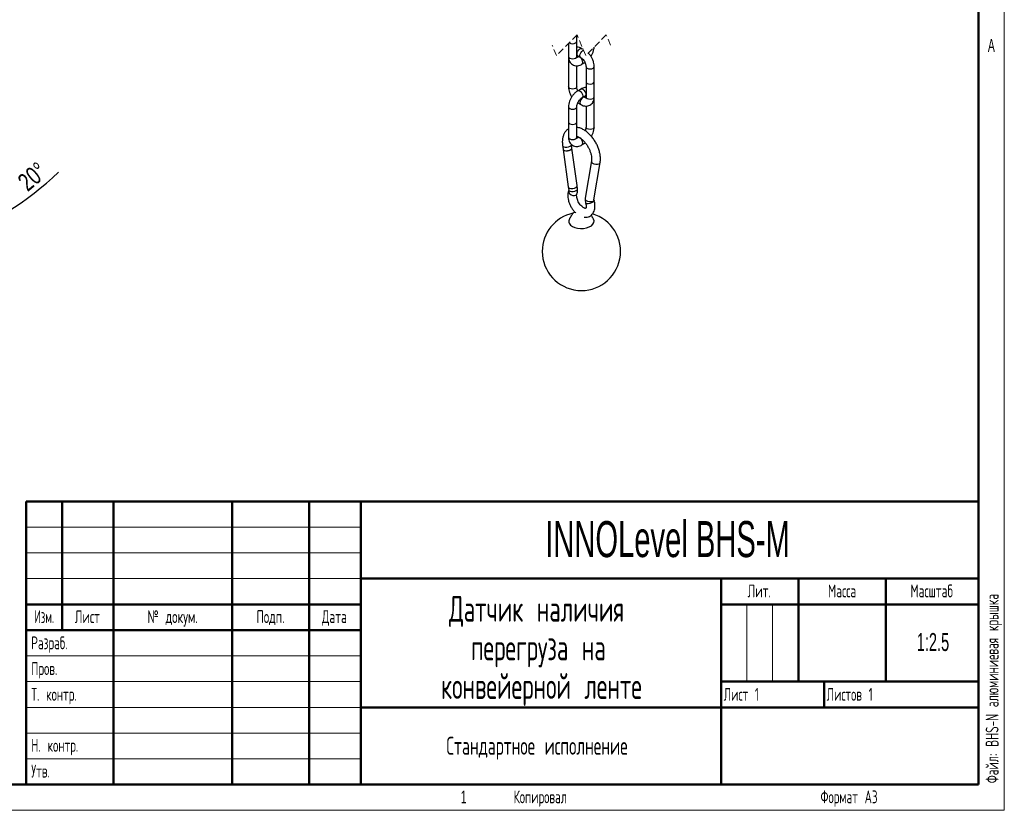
# Model space of a CAD drawing. Header units: millimetres. Extents: x 0 to 420, y -159 to 297.
# Tile 8 of 14: x 229 to 420, y 0 to 154. Entities that reach past the tile are written whole.
import ezdxf

# ---------------------------------------------------------------- set-up
doc = ezdxf.new("R2010")
doc.units = ezdxf.units.MM
doc.linetypes.add('HIDDEN', pattern=[1.905, 1.27, -0.635])
doc.layers.add('ОСЕВЫЕ', color=7, linetype='Continuous')
doc.layers.add('ОСНОВНОЙ', color=7, linetype='Continuous', lineweight=25)
doc.styles.add('SLDTEXTSTYLE0', font='TXT', dxfattribs={"width": 0.605, "bigfont": 'bigfont'})
doc.styles.add('SLDTEXTSTYLE1', font='TXT', dxfattribs={"width": 0.605})
doc.styles.add('SLDTEXTSTYLE2', font='TXT', dxfattribs={"width": 0.620146, "bigfont": 'bigfont'})
doc.styles.add('SLDTEXTSTYLE3', font='TXT', dxfattribs={"width": 0.559127, "bigfont": 'bigfont'})
doc.styles.add('SLDTEXTSTYLE4', font='TXT', dxfattribs={"width": 0.75})
doc.dimstyles.new('SLDDIMSTYLE1', dxfattribs={"dimtxt": 3.5, "dimasz": 3.556, "dimexe": 0, "dimexo": 0.0625, "dimgap": 0.875, "dimtad": 1, "dimdec": 4, "dimlfac": 2.5, "dimzin": 12, "dimdsep": 46, "dimtxsty": 'SLDTEXTSTYLE4', "dimsah": 1, "dimcen": 0.09, "dimadec": 1, "dimazin": 3, "dimtfac": 1, "dimtdec": 1, "dimtofl": 0, "dimtmove": 0, "dimatfit": 3, "dimfxl": 0, "dimfrac": 2, "dimtolj": 1, "dimtzin": 12, "dimarcsym": 0})

# ---------------------------------------------------------------- blocks, each defined once
blk = doc.blocks.new('SW_NOTE_0')
at = {"color": 0, "linetype": 'Continuous', "lineweight": 0, "char_height": 5, "attachment_point": 2, "style": 'SLDTEXTSTYLE0'}
for s, insert in [('Датчик наличия', (25.94, 6.43)), ('перегруза на', (26.28, -1.07)), ('конвейерной ленте', (26.88, -8.57))]:
    blk.add_mtext(s, dxfattribs=dict(at, insert=insert))
blk = doc.blocks.new('_D_2')
at = {"layer": 'ОСЕВЫЕ'}
blk.add_line((208.25, 130.04), (215.57, 109.93), dxfattribs=at)
for start, end in [(290, 313.7403), (270, 290)]:
    blk.add_arc((194.64, 167.44), 60.21, start, end, dxfattribs=at)
for points in [[(215.23, 110.87), (211.73, 110.11), (211.97, 109.39)], [(194.64, 107.24), (198.2, 106.96), (198.18, 107.72)]]:
    blk.add_solid(points, dxfattribs=at)
at = {"layer": 'ОСЕВЫЕ', "insert": (228.05, 122.74), "char_height": 3.5, "attachment_point": 1, "rotation": 40.3948, "style": 'SLDTEXTSTYLE4'}
blk.add_mtext('20°', dxfattribs=at)

msp = doc.modelspace()

# ---------------------------------------------------------------- linework, layer by layer
at = {"color": 7, "linetype": 'Continuous', "lineweight": 18}
for p, q in [((420, 297), (420, 0)), ((230, 55), (295, 55)), ((230, 50), (295, 50)), ((230, 45), (295, 45)), ((370, 40), (370, 25)), ((375, 40), (375, 25)), ((230, 30), (295, 30)), ((230, 25), (295, 25)), ((230, 20), (295, 20)), ((230, 15), (295, 15)), ((230, 10), (295, 10)), ((0, 0), (420, 0))]:
    msp.add_line(p, q, dxfattribs=at)
at = {"color": 7, "linetype": 'Continuous', "lineweight": 50}
for p, q in [((415, 5), (415, 292)), ((230, 60), (415, 60)), ((230, 60), (230, 5)), ((237, 35), (237, 60)), ((247, 60), (247, 5)), ((270, 60), (270, 5)), ((285, 60), (285, 5)), ((295, 60), (295, 5)), ((295, 45), (415, 45)), ((365, 45), (365, 5)), ((380, 45), (380, 25)), ((397, 45), (397, 25)), ((230, 40), (295, 40)), ((365, 40), (415, 40)), ((230, 35), (295, 35)), ((365, 25), (415, 25)), ((385, 25), (385, 20)), ((295, 20), (415, 20)), ((20, 5), (415, 5))]:
    msp.add_line(p, q, dxfattribs=at)
at = {"color": 7, "linetype": 'HIDDEN', "lineweight": 18}
for p, q in [((337.019869, 150.615436), (333.019869, 146.615436)), ((338.691925, 146.615436), (337.019869, 150.615436)), ((342.691925, 150.615436), (338.691925, 146.615436)), ((343.527953, 148.615436), (342.691925, 150.615436)), ((333.019869, 146.615436), (332.183841, 148.615436))]:
    msp.add_line(p, q, dxfattribs=at)
at = {"color": 7, "linetype": 'Continuous', "lineweight": 25}
for p, q in [((336.958841, 149.383886), (336.958841, 150.554414)), ((336.958841, 146.44434), (336.958841, 149.383886)), ((335.35884, 148.95441), (335.35884, 146.44434)), ((338.183328, 147.832138), (337.973022, 147.953541)), ((335.35884, 146.44403), (335.35884, 140.564926)), ((337.173087, 146.567864), (337.738772, 146.24129)), ((337.387321, 146.444185), (337.173087, 146.320505)), ((336.958841, 140.564926), (336.958841, 144.648237)), ((337.973022, 144.934828), (338.538707, 145.26139)), ((338.752953, 144.484646), (338.752953, 141.5451)), ((340.352953, 141.5451), (340.352953, 144.484646)), ((338.752953, 141.5451), (338.752953, 138.605554)), ((340.352953, 138.605554), (340.352953, 141.5451)), ((337.738772, 140.114744), (337.173087, 139.788182)), ((337.973022, 138.402505), (338.538707, 138.729067)), ((338.538707, 138.481719), (338.324472, 138.605387)), ((340.352953, 132.72614), (340.352953, 138.605232)), ((335.35884, 136.645849), (335.35884, 133.706303)), ((336.958841, 133.706303), (336.958841, 136.645849)), ((337.173087, 137.422604), (337.738772, 137.096043)), ((338.752953, 136.808307), (338.752953, 132.72614)), ((335.35884, 133.706303), (335.35884, 130.766756)), ((336.958841, 130.766756), (336.958841, 133.706303)), ((337.36148, 130.751688), (337.173087, 130.642922)), ((334.203704, 129.121132), (334.299151, 128.43358)), ((334.305533, 128.387613), (335.315667, 121.111174)), ((336.002814, 128.670092), (335.907366, 129.357643)), ((337.019329, 121.347685), (336.009196, 128.624113)), ((337.973022, 129.257245), (338.538707, 129.583807)), ((339.807775, 126.146431), (338.609217, 118.896515)), ((340.306184, 118.615968), (341.504742, 125.865884)), ((335.318914, 121.087785), (335.402262, 120.487399)), ((337.105924, 120.723898), (337.022576, 121.324296))]:
    msp.add_line(p, q, dxfattribs=at)
at = {"color": 8, "linetype": 'Continuous', "lineweight": 25}
msp.add_line((338.538976, 129.583962), (338.615979, 129.650433), dxfattribs=at)
at = {"color": 8, "linetype": 'Continuous', "lineweight": 25, "flags": 128}
for points in [[(336.724526, 149.057324), (336.897944, 149.207158), (336.958841, 149.383886)], [(337.173087, 146.567864), (337.173054, 146.567876), (337.050429, 146.709008), (337.007369, 146.934135), (337.050429, 147.208972), (337.173054, 147.491689), (337.356576, 147.739239), (337.573054, 147.913928), (337.789532, 147.989173), (337.973022, 147.953541)], [(337.734377, 146.243889), (337.616114, 146.382446), (337.573054, 146.607573), (337.616114, 146.88241), (337.73874, 147.165127), (337.922261, 147.412677), (338.13874, 147.587366), (338.267008, 147.63195)], [(335.35884, 146.44434), (335.419737, 146.267612), (335.593155, 146.117778), (335.852694, 146.017666), (336.158841, 145.982511), (336.464987, 146.017666), (336.724526, 146.117778)], [(336.724526, 146.117778), (336.897944, 146.267612), (336.958841, 146.44434)], [(338.13874, 145.301111), (338.095679, 145.575948), (337.973054, 145.858664), (337.789532, 146.106203), (337.573054, 146.280904), (337.356576, 146.356149), (337.173054, 146.320493), (337.171208, 146.31942)], [(337.973163, 144.934912), (338.095679, 145.075984), (338.13874, 145.301111)], [(338.752995, 144.479914), (338.813849, 144.307907), (338.987268, 144.158084), (339.246806, 144.057972), (339.552953, 144.022818), (339.8591, 144.057972), (340.118639, 144.158084), (340.292057, 144.307907), (340.352953, 144.484646), (340.352953, 144.484956)], [(338.752953, 141.5451), (338.813849, 141.36836), (338.987268, 141.218538), (339.246806, 141.118426), (339.552953, 141.083271), (339.8591, 141.118426), (340.118639, 141.218538), (340.292057, 141.36836), (340.352953, 141.5451)], [(336.958841, 140.564926), (336.897944, 140.388198), (336.724526, 140.238364), (336.464987, 140.138252), (336.158841, 140.103097), (335.852694, 140.138252), (335.593155, 140.238364), (335.419737, 140.388198), (335.35884, 140.564926)], [(337.173266, 139.788289), (337.356576, 139.823825), (337.573054, 139.74858), (337.789532, 139.573879), (337.973054, 139.326329), (338.095679, 139.043624), (338.13874, 138.768775)], [(337.738772, 140.114744), (337.922261, 140.150387), (338.13874, 140.075142), (338.355218, 139.900441), (338.538739, 139.652903), (338.661365, 139.370186), (338.704425, 139.095349)], [(338.538616, 138.481767), (338.355218, 138.517351), (338.13874, 138.442106), (337.922261, 138.267417), (337.73874, 138.019867), (337.616114, 137.73715), (337.573054, 137.462313), (337.616114, 137.237186), (337.73874, 137.096054), (337.739021, 137.0959)], [(338.13874, 138.768775), (338.095679, 138.543661), (337.973373, 138.402708)], [(338.704425, 139.095349), (338.661365, 138.870222), (338.538739, 138.729091), (338.538707, 138.729067)], [(338.752953, 138.605554), (338.813849, 138.428814), (338.987268, 138.278992), (339.246806, 138.17888), (339.552953, 138.143725), (339.8591, 138.17888), (340.118639, 138.278992), (340.292057, 138.428814), (340.352953, 138.605554)], [(335.35884, 136.645694), (335.419737, 136.469121), (335.593155, 136.319287), (335.852694, 136.219175), (336.158841, 136.18402), (336.464987, 136.219175), (336.724526, 136.319287)], [(336.724526, 136.319287), (336.897944, 136.469121), (336.958839, 136.645038)], [(335.35884, 133.706303), (335.419737, 133.529575), (335.593155, 133.379741), (335.852694, 133.279629), (336.158841, 133.244474), (336.464987, 133.279629), (336.724526, 133.379741)], [(336.724526, 133.379741), (336.897944, 133.529575), (336.958841, 133.706303)], [(340.118639, 132.399578), (339.8591, 132.299466), (339.552953, 132.264311), (339.246806, 132.299466), (338.987268, 132.399578), (338.813849, 132.5494), (338.752953, 132.72614)], [(340.352953, 132.72614), (340.292057, 132.5494), (340.118639, 132.399578)], [(335.35884, 130.766756), (335.419737, 130.590029), (335.593155, 130.440195), (335.852694, 130.340083), (336.158841, 130.304928), (336.464987, 130.340083), (336.724526, 130.440195)], [(336.724526, 130.440195), (336.897944, 130.590029), (336.958841, 130.766756)], [(338.13874, 129.623527), (338.095679, 129.898364), (337.973054, 130.181081), (337.789532, 130.428619), (337.573054, 130.603321), (337.356576, 130.678565), (337.173054, 130.64291), (337.171208, 130.641825)], [(334.203725, 129.120989), (334.264454, 129.001267), (334.447423, 128.888328)], [(334.447423, 128.888328), (334.722971, 128.828843), (335.04915, 128.831859), (335.3763, 128.896911), (335.654617, 129.014106), (335.841729, 129.165597), (335.90915, 129.328329), (335.907741, 129.354782)], [(337.973163, 129.257328), (338.095679, 129.398401), (338.13874, 129.623527)], [(341.50477, 125.866051), (341.442453, 125.7096), (341.255341, 125.539751), (340.977025, 125.440915), (340.649874, 125.428123), (340.323696, 125.503344), (340.048147, 125.655098)], [(335.402262, 120.487399), (335.463012, 120.367522), (335.645981, 120.254595)], [(335.645981, 120.254595), (335.92153, 120.195098), (336.247709, 120.198114), (336.574859, 120.263166), (336.853176, 120.380361), (337.040288, 120.531852), (337.107709, 120.694585), (337.105924, 120.723898)], [(335.596418, 119.746847), (335.858374, 119.548101), (336.173028, 119.433064), (336.492478, 119.419236), (336.768092, 119.508738), (336.957907, 119.687922), (336.986814, 119.740791)], [(340.306184, 118.615968), (340.243894, 118.459685), (340.056782, 118.289835), (339.778466, 118.190999), (339.451316, 118.178208), (339.125137, 118.253429), (338.849588, 118.405194)], [(338.899152, 117.840214), (338.729776, 117.890484), (338.681688, 117.950387)], [(340.333514, 118.429704), (340.335762, 118.396015), (340.260642, 118.268795), (340.070826, 118.129761), (339.795213, 118.000109), (339.475762, 117.899544), (339.161108, 117.843397), (338.899152, 117.840214)]]:
    msp.add_lwpolyline(points, dxfattribs=at)
at = {"color": 7, "linetype": 'Continuous', "lineweight": 25, "flags": 128}
for points in [[(334.299151, 128.43358), (334.359902, 128.313715), (334.542871, 128.200777)], [(334.30375, 128.410788), (334.366284, 128.267736), (334.549253, 128.154809), (334.824801, 128.095324), (335.15098, 128.098328), (335.47813, 128.163392), (335.756447, 128.280587)], [(334.542871, 128.200777), (334.818419, 128.141291), (335.144598, 128.144307), (335.471748, 128.20936), (335.750065, 128.326554), (335.937177, 128.478045), (336.004598, 128.640778), (336.002814, 128.670092)], [(335.756447, 128.280587), (335.943559, 128.432078), (336.01098, 128.594799), (336.004597, 128.646905)], [(335.315667, 121.111174), (335.376417, 120.991309), (335.559386, 120.878382), (335.834935, 120.818884), (336.161113, 120.8219), (336.488264, 120.886953), (336.766581, 121.004147)], [(335.317654, 121.099539), (335.379664, 120.96792), (335.562633, 120.854981)], [(335.562633, 120.854981), (335.838182, 120.795495), (336.16436, 120.798511), (336.491511, 120.863564), (336.769828, 120.980759), (336.956939, 121.13225), (337.02436, 121.294982), (337.020588, 121.335943)], [(336.766581, 121.004147), (336.953692, 121.155639), (337.021113, 121.318371), (337.019329, 121.347685)], [(336.118017, 113.441629), (336.584418, 113.230677), (337.124714, 113.090296), (337.707503, 113.028641), (338.298916, 113.049312), (338.864582, 113.151069), (339.371628, 113.327999), (339.790584, 113.569875), (340.097104, 113.862581), (340.273373, 114.189143), (340.309147, 114.530559), (340.202347, 114.866991), (340.169325, 114.923901)]]:
    msp.add_lwpolyline(points, dxfattribs=at)
at = {"color": 8, "linetype": 'Continuous', "lineweight": 25}
for centre, radius, start, end in [((336.169552, 149.994686), 1.089332, 233.57001448, 300.62806038), ((340.3167, 126.091178), 0.512139, 174.26509974, 238.37382775), ((336.01845, 120.226877), 0.639171, 160.09331285, 228.67872415), ((339.117207, 118.840582), 0.51106, 173.71668402, 238.42229473)]:
    msp.add_arc(centre, radius, start, end, dxfattribs=at)
at = {"color": 7, "linetype": 'Continuous', "lineweight": 25}
for centre, radius, start, end in [((337.85592, 108.57261), 7.600024, 102.4196368, 179.99991335), ((337.855897, 108.572626), 7.600001, 180.00003904, 73.73935043), ((336.491487, 114.439964), 1.065904, 153.37746242, 249.4895231)]:
    msp.add_arc(centre, radius, start, end, dxfattribs=at)
for points, knots in [([(337.973022, 147.953541), (337.883476, 148.000822), (337.655369, 148.121265), (337.311541, 148.236227), (337.056505, 148.239878), (336.958841, 148.241277)], [0, 0, 0, 0, 0.2850911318, 0.7262326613, 1, 1, 1, 1]), ([(339.723208, 146.450884), (339.787712, 146.549623), (339.960278, 146.813778), (340.156016, 147.285548), (340.309595, 147.794573), (340.330717, 148.125574), (340.339487, 148.262997)], [0, 0, 0, 0, 0.1823293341, 0.487784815, 0.7873430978, 1, 1, 1, 1]), ([(335.35884, 146.44434), (335.362248, 146.342924), (335.370928, 146.084566), (335.463699, 145.688352), (335.660981, 145.291504), (335.950896, 144.96564), (336.321143, 144.737376), (336.743761, 144.627374), (337.177452, 144.63463), (337.595596, 144.738869), (337.850018, 144.870964), (337.973022, 144.934828)], [0, 0, 0, 0, 0.0806501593, 0.2054565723, 0.3202837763, 0.4298362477, 0.5481377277, 0.6608762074, 0.7724850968, 0.8900042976, 1, 1, 1, 1]), ([(336.996474, 146.205003), (336.997541, 146.20419), (337.022371, 146.185258), (336.934919, 146.342814), (336.949406, 146.404297), (336.958841, 146.44434)], [0, 0, 0, 0, 0.0154130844, 0.358762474, 1, 1, 1, 1]), ([(337.173087, 146.320505), (337.140982, 146.303025), (337.072794, 146.265899), (336.994884, 146.242117), (336.951503, 146.235178), (336.948651, 146.234722)], [0, 0, 0, 0, 0.4539282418, 0.9640986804, 1, 1, 1, 1]), ([(336.958841, 146.44403), (336.959752, 146.480585), (336.961688, 146.558236), (336.980046, 146.637654), (336.995753, 146.678724), (336.99679, 146.681435)], [0, 0, 0, 0, 0.4537869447, 0.9639495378, 1, 1, 1, 1]), ([(337.01828, 146.637304), (337.021368, 146.636659), (337.076839, 146.625069), (337.12634, 146.595648), (337.173087, 146.567864)], [0, 0, 0, 0, 0.0556686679, 1, 1, 1, 1]), ([(337.738772, 146.24129), (337.777039, 146.217236), (337.903677, 146.137631), (338.105991, 145.951814), (338.333975, 145.67258), (338.531039, 145.340913), (338.671605, 144.995096), (338.742958, 144.706143), (338.750474, 144.539595), (338.752953, 144.484646)], [0, 0, 0, 0, 0.064514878, 0.2135041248, 0.3894680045, 0.5782770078, 0.7621090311, 0.9215124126, 1, 1, 1, 1]), ([(340.352953, 144.484646), (340.349452, 144.586749), (340.339503, 144.876857), (340.239338, 145.354468), (340.040779, 145.902252), (339.758036, 146.421318), (339.473022, 146.83165), (339.257989, 147.038719), (339.18525, 147.108765)], [0, 0, 0, 0, 0.1040546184, 0.2956530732, 0.4942921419, 0.6960708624, 0.897189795, 1, 1, 1, 1]), ([(335.35884, 140.564926), (335.362384, 140.462858), (335.372453, 140.172842), (335.471114, 139.694128), (335.676183, 139.151133), (335.854116, 138.780637), (335.980181, 138.610059), (335.988585, 138.598688)], [0, 0, 0, 0, 0.1464514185, 0.4161266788, 0.695711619, 0.9797156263, 1, 1, 1, 1]), ([(337.173087, 139.788182), (337.08642, 139.734101), (336.840175, 139.580444), (336.47638, 139.25497), (336.102371, 138.808865), (335.790049, 138.305469), (335.552903, 137.765396), (335.392315, 137.208754), (335.36982, 136.830482), (335.35884, 136.645849)], [0, 0, 0, 0, 0.0811346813, 0.2305264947, 0.3854125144, 0.542748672, 0.6995699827, 0.8533605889, 1, 1, 1, 1]), ([(337.161524, 139.781506), (337.119094, 139.877787), (337.031631, 140.076257), (336.969158, 140.34358), (336.9614, 140.510016), (336.958841, 140.564926)], [0, 0, 0, 0, 0.3870106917, 0.7977656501, 1, 1, 1, 1]), ([(338.752953, 140.401335), (338.683068, 140.403021), (338.465126, 140.40828), (338.116193, 140.307572), (337.861775, 140.177587), (337.738772, 140.114744)], [0, 0, 0, 0, 0.1960199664, 0.6113007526, 1, 1, 1, 1]), ([(336.958841, 136.645849), (336.960544, 136.691029), (336.966181, 136.840533), (337.025945, 137.108689), (337.153795, 137.445769), (337.342505, 137.782265), (337.57169, 138.076894), (337.786236, 138.283128), (337.926686, 138.372891), (337.973022, 138.402505)], [0, 0, 0, 0, 0.0645345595, 0.213544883, 0.3895232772, 0.5783319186, 0.7621562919, 0.9215339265, 1, 1, 1, 1]), ([(337.738772, 137.096043), (337.828308, 137.048285), (338.056385, 136.926631), (338.445902, 136.808923), (338.888203, 136.781385), (339.315341, 136.869572), (339.698118, 137.076113), (340.004638, 137.387147), (340.215189, 137.766373), (340.333974, 138.180656), (340.346768, 138.467072), (340.352953, 138.605554)], [0, 0, 0, 0, 0.0806520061, 0.2054474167, 0.3202690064, 0.4298203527, 0.5481147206, 0.6608506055, 0.7724604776, 0.889984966, 1, 1, 1, 1]), ([(338.538707, 138.729067), (338.57081, 138.746559), (338.638991, 138.78371), (338.71692, 138.807401), (338.760291, 138.814401), (338.763143, 138.814862)], [0, 0, 0, 0, 0.4539424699, 0.9640913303, 1, 1, 1, 1]), ([(338.764668, 138.394697), (338.765909, 138.395212), (338.794728, 138.407179), (338.614613, 138.410312), (338.568648, 138.453553), (338.538707, 138.481719)], [0, 0, 0, 0, 0.0154454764, 0.3586823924, 1, 1, 1, 1]), ([(338.715319, 138.844569), (338.714252, 138.845382), (338.689425, 138.864316), (338.776874, 138.706756), (338.762388, 138.645274), (338.752953, 138.605232)], [0, 0, 0, 0, 0.0154107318, 0.3587609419, 1, 1, 1, 1]), ([(338.752953, 138.605554), (338.752044, 138.568998), (338.750113, 138.491345), (338.731727, 138.411933), (338.716041, 138.370851), (338.715004, 138.368137)], [0, 0, 0, 0, 0.4537662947, 0.9639055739, 1, 1, 1, 1]), ([(335.35884, 132.370241), (335.339488, 132.360884), (335.16187, 132.275013), (334.887819, 132.006921), (334.561957, 131.581811), (334.329933, 131.068347), (334.187111, 130.486565), (334.132404, 129.825888), (334.178911, 129.366196), (334.203704, 129.121132)], [0, 0, 0, 0, 0.0176568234, 0.1620536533, 0.3069758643, 0.4581204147, 0.6207799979, 0.7978355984, 1, 1, 1, 1]), ([(341.504742, 125.865884), (341.521022, 125.986291), (341.567744, 126.331837), (341.55838, 126.92352), (341.45684, 127.635616), (341.261861, 128.359946), (340.983034, 129.078036), (340.627904, 129.773237), (340.205356, 130.429705), (339.7244, 131.032498), (339.194024, 131.566825), (338.622937, 132.020777), (338.018258, 132.373736), (337.460162, 132.603968), (337.098871, 132.658612), (336.958841, 132.679791)], [0, 0, 0, 0, 0.0409140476, 0.1174160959, 0.1983681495, 0.2828126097, 0.3695654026, 0.4574796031, 0.5454051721, 0.6321910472, 0.7168295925, 0.7986102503, 0.8771591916, 0.9523889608, 1, 1, 1, 1]), ([(338.752953, 132.72614), (338.751182, 132.680991), (338.74532, 132.531584), (338.695473, 132.292055), (338.620587, 132.109626), (338.585344, 132.023771)], [0, 0, 0, 0, 0.1864945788, 0.6171483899, 1, 1, 1, 1]), ([(339.806453, 130.907388), (339.8417, 130.962252), (339.983677, 131.183249), (340.155813, 131.608451), (340.320199, 132.162804), (340.34221, 132.541368), (340.352953, 132.72614)], [0, 0, 0, 0, 0.10174019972, 0.40981213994, 0.71193636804, 1, 1, 1, 1]), ([(335.35884, 130.766756), (335.362248, 130.66534), (335.370928, 130.406982), (335.463699, 130.010768), (335.660985, 129.613921), (335.950888, 129.288043), (336.321147, 129.059796), (336.74376, 128.94979), (337.177452, 128.957047), (337.595596, 129.061285), (337.850018, 129.193381), (337.973022, 129.257245)], [0, 0, 0, 0, 0.0806501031, 0.2054564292, 0.3202835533, 0.4298383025, 0.5481380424, 0.6608764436, 0.7724852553, 0.8900043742, 1, 1, 1, 1]), ([(336.996474, 130.52742), (336.997541, 130.526607), (337.022371, 130.507675), (336.934919, 130.665231), (336.949406, 130.726714), (336.958841, 130.766756)], [0, 0, 0, 0, 0.0154130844, 0.358762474, 1, 1, 1, 1]), ([(337.173087, 130.642922), (337.140982, 130.625442), (337.072794, 130.588315), (336.994884, 130.564534), (336.951503, 130.557595), (336.948651, 130.557139)], [0, 0, 0, 0, 0.4539282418, 0.9640986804, 1, 1, 1, 1]), ([(336.958841, 130.923827), (337.005392, 130.911677), (337.190052, 130.863484), (337.503942, 130.685934), (337.907322, 130.402278), (338.311173, 130.02354), (338.698909, 129.57028), (339.051166, 129.05601), (339.351804, 128.502513), (339.587385, 127.933812), (339.749853, 127.375879), (339.833629, 126.855654), (339.847179, 126.447776), (339.817517, 126.220929), (339.807775, 126.146431)], [0, 0, 0, 0, 0.02435773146, 0.09662122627, 0.18058781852, 0.27461695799, 0.37632195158, 0.48262962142, 0.59011523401, 0.69518525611, 0.79423823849, 0.88406567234, 0.96192610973, 1, 1, 1, 1]), ([(335.402262, 120.487399), (335.404624, 120.468666), (335.407754, 120.443838), (335.406217, 120.418935), (335.405839, 120.412822)], [0, 0, 0, 0, 0.7545291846, 1, 1, 1, 1]), ([(336.991612, 119.751341), (337.027594, 119.84998), (337.1107, 120.077805), (337.137782, 120.412022), (337.114885, 120.636171), (337.105924, 120.723898)], [0, 0, 0, 0, 0.3172704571, 0.7327952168, 1, 1, 1, 1]), ([(335.417447, 120.44446), (335.378237, 120.342936), (335.276304, 120.079012), (335.205431, 119.608736), (335.217061, 119.040576), (335.327501, 118.442698), (335.529053, 117.840148), (335.810893, 117.255201), (336.167776, 116.713044), (336.490409, 116.309533), (336.715224, 116.117114), (336.777008, 116.064234)], [0, 0, 0, 0, 0.0671627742, 0.1745979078, 0.2911426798, 0.4172607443, 0.548803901, 0.6828974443, 0.8172486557, 0.9497765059, 1, 1, 1, 1]), ([(338.681717, 117.950292), (338.699208, 117.883051), (338.746475, 117.701343), (338.796279, 117.434997), (338.74794, 117.152288), (338.775038, 117.036665), (338.666411, 116.928689), (338.698484, 116.937881), (338.590764, 116.918325), (338.526242, 116.961522), (338.279824, 117.040852), (338.038242, 117.224944), (337.753152, 117.48776), (337.486007, 117.826867), (337.251128, 118.216589), (337.073604, 118.626052), (336.963912, 119.018377), (336.92706, 119.35362), (336.938357, 119.595506), (336.978521, 119.713035), (336.991612, 119.751341)], [0, 0, 0, 0, 0.044927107, 0.1214098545, 0.1784383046, 0.212622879, 0.2249065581, 0.2253385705, 0.2323671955, 0.2582301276, 0.3084207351, 0.3773613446, 0.4615075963, 0.5566596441, 0.6569003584, 0.7554983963, 0.8452248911, 0.9196980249, 0.9738274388, 1, 1, 1, 1]), ([(338.609217, 118.896515), (338.598226, 118.798699), (338.570157, 118.548895), (338.607962, 118.228417), (338.664403, 118.015582), (338.681717, 117.950292)], [0, 0, 0, 0, 0.3085122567, 0.7878771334, 1, 1, 1, 1]), ([(340.33281, 118.432255), (340.32541, 118.460879), (340.312043, 118.51258), (340.303873, 118.574601), (340.305689, 118.607055), (340.306172, 118.615682)], [0, 0, 0, 0, 0.4766215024, 0.8608813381, 1, 1, 1, 1]), ([(338.407709, 115.237565), (338.455861, 115.228375), (338.653685, 115.19062), (339.007046, 115.229324), (339.444376, 115.366097), (339.829991, 115.622274), (340.137378, 115.974335), (340.353289, 116.396613), (340.479724, 116.881948), (340.512149, 117.424929), (340.458182, 117.951877), (340.370569, 118.287577), (340.33281, 118.432255)], [0, 0, 0, 0, 0.0325886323, 0.1338841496, 0.2318932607, 0.336112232, 0.4374796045, 0.5400024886, 0.6491623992, 0.7691189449, 0.9004961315, 1, 1, 1, 1]), ([(336.57261, 116.251774), (336.521548, 116.219867), (336.365435, 116.122319), (336.164549, 115.908325), (335.976423, 115.647051), (335.850826, 115.424044), (335.761899, 115.259754), (335.708731, 115.168762), (335.673271, 115.118188), (335.648062, 115.082615), (335.614241, 115.03417), (335.576893, 114.979564), (335.552741, 114.939298), (335.542033, 114.921446)], [0, 0, 0, 0, 0.1059484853, 0.3239220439, 0.5107568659, 0.6735508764, 0.7745128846, 0.8403442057, 0.8591163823, 0.8834029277, 0.9172242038, 0.9633002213, 1, 1, 1, 1]), ([(340.160492, 114.935584), (340.146004, 114.959349), (340.118546, 115.004389), (340.079216, 115.06055), (340.049044, 115.103313), (340.028744, 115.132074), (340.008252, 115.16202), (339.971216, 115.22242), (339.907782, 115.336225), (339.836028, 115.47298), (339.777639, 115.564045), (339.755558, 115.598483)], [0, 0, 0, 0, 0.1073834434, 0.2035160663, 0.2644933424, 0.3093739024, 0.3393713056, 0.404511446, 0.5826757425, 0.8421785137, 1, 1, 1, 1])]:
    msp.add_open_spline(points, degree=3, knots=knots, dxfattribs=at)
at = {"layer": 'ОСНОВНОЙ', "linetype": 'Continuous', "lineweight": 18}
for p, q in [((415, 292), (415, 5)), ((415.001, 148.5), (414.999, 148.5)), ((415, 5), (20, 5))]:
    msp.add_line(p, q, dxfattribs=at)

# ---------------------------------------------------------------- block references
at = {"color": 7, "linetype": 'Continuous', "lineweight": 0}
msp.add_blockref('SW_NOTE_0', (303.2167, 35.20671), dxfattribs=at)

# ---------------------------------------------------------------- texts
at = {"color": 7, "linetype": 'Continuous', "lineweight": 0, "insert": (416.384277, 5.25), "char_height": 2.5, "attachment_point": 1, "rotation": 90, "style": 'SLDTEXTSTYLE0'}
msp.add_mtext('Файл: BHS-N алюминиевая крышка', dxfattribs=at)
at = {"color": 7, "linetype": 'Continuous', "lineweight": 0}
for s, insert, char_height, attachment_point, style in [('INNOLevel BHS-M', (354.584985, 56.185617), 7, 2, 'SLDTEXTSTYLE1'), ('Масштаб', (405.893613, 43.865723), 2.5, 2, 'SLDTEXTSTYLE2'), ('Лит.', (372.407863, 43.865723), 2.5, 2, 'SLDTEXTSTYLE2'), ('Масса', (388.491494, 43.865723), 2.5, 2, 'SLDTEXTSTYLE2'), ('Изм.', (233.52377, 38.865723), 2.5, 2, 'SLDTEXTSTYLE3'), ('Лист', (241.89785, 38.865723), 2.5, 2, 'SLDTEXTSTYLE2'), ('№ докум.', (258.46046, 38.865723), 2.5, 2, 'SLDTEXTSTYLE2'), ('Подп.', (277.481559, 38.865723), 2.5, 2, 'SLDTEXTSTYLE2'), ('Дата', (289.885853, 38.865723), 2.5, 2, 'SLDTEXTSTYLE2'), ('1:2.5', (406.146441, 34.443398), 3.5, 2, 'SLDTEXTSTYLE1'), ('Разраб.', (231, 33.779218), 2.5, 1, 'SLDTEXTSTYLE0'), ('Пров.', (231, 28.779218), 2.5, 1, 'SLDTEXTSTYLE0'), ('Т. контр.', (231, 23.779218), 2.5, 1, 'SLDTEXTSTYLE0'), ('Лист 1', (365.5, 23.779218), 2.5, 1, 'SLDTEXTSTYLE0'), ('Листов 1', (385.5, 23.779218), 2.5, 1, 'SLDTEXTSTYLE0'), ('Н. контр.', (231, 13.865723), 2.5, 1, 'SLDTEXTSTYLE0'), ('Стандартное исполнение', (329.241615, 14.289523), 3.5, 2, 'SLDTEXTSTYLE0'), ('Утв.', (231, 8.865723), 2.5, 1, 'SLDTEXTSTYLE0'), ('Копировал', (329.865669, 3.865723), 2.5, 2, 'SLDTEXTSTYLE0'), ('Формат А3', (389.848959, 3.865723), 2.5, 2, 'SLDTEXTSTYLE0')]:
    msp.add_mtext(s, dxfattribs=dict(at, insert=insert, char_height=char_height, attachment_point=attachment_point, style=style))
at = {"layer": 'ОСНОВНОЙ', "char_height": 2.5, "attachment_point": 2, "style": 'SLDTEXTSTYLE1'}
for s, insert in [('A', (417.486979, 149.823442)), ('1', (314.982639, 3.823442))]:
    msp.add_mtext(s, dxfattribs=dict(at, insert=insert))

# ---------------------------------------------------------------- dimensions: what is measured, and where the dimension line sits
at = {"layer": 'ОСЕВЫЕ'}
dim = msp.add_angular_dim_2l(base=(205.090761, 108.1497), line1=((194.635925, 196.273022), (194.635925, 24.24964)), line2=((208.25053, 130.036203), (194.635925, 167.442022)), dimstyle='SLDDIMSTYLE1', dxfattribs=at)
dim.commit()
dim.dimension.update_dxf_attribs({"geometry": '_D_2', "text_midpoint": (233.653134, 121.588555), "dimtype": 162})

doc.saveas('drawing.dxf')
